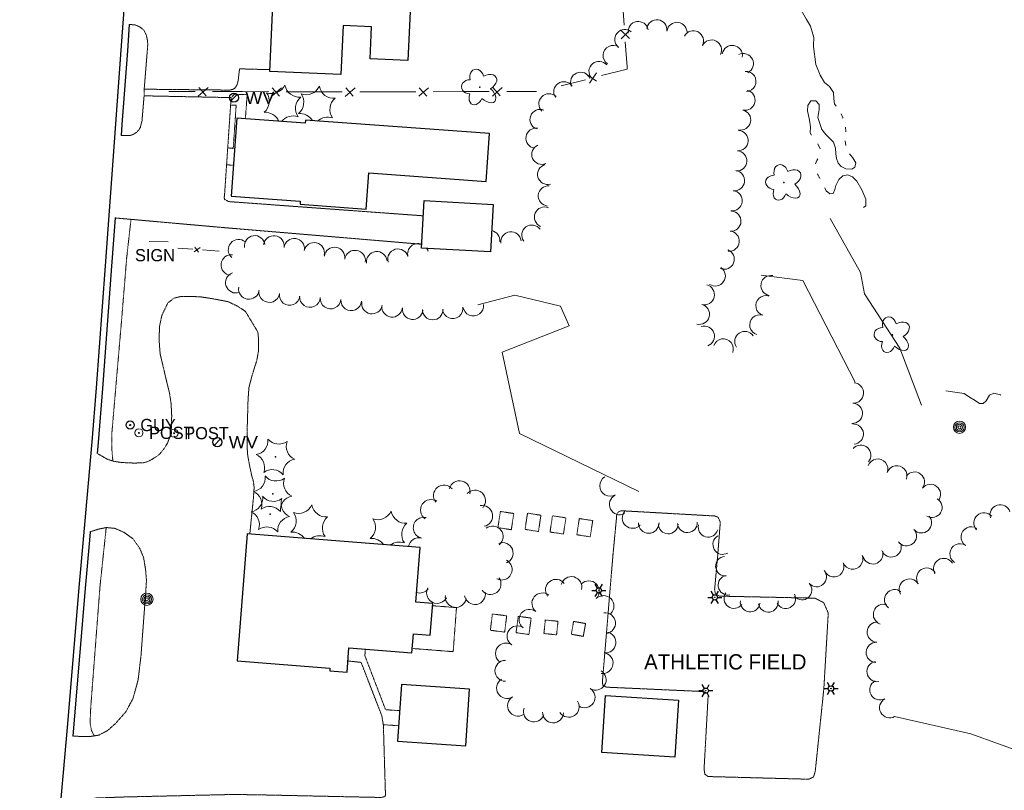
# Model space of a CAD drawing. Extents: x 386588 to 390135, y 96998 to 113606.
# Tile 35 of 92: x 387879 to 388265, y 99903 to 100206. Entities that reach past the tile are written whole.
import ezdxf
from ezdxf.enums import TextEntityAlignment as Align

# ---------------------------------------------------------------- set-up
doc = ezdxf.new("R2010")
doc.units = 0
doc.header["$MEASUREMENT"] = 0
for name, pattern in [('Echnl', [0.4, 0.145, -0.02, 0.01, -0.02, 0.01, -0.02, 0.01, -0.02, 0.145]), ('Wisdot3', [0.1875, 0.125, -0.0625]), ('Wisdot5', [0.1, 0.05, -0.05]), ('Wisdot6', [0.375, 0.125, -0.0625, 0.03125, -0.0625, 0.03125, -0.0625])]:
    doc.linetypes.add(name, pattern=pattern)
for name, color, linetype, lineweight in [('E_AREA', 2, 'Wisdot3', 15), ('E_BLD', 241, 'Continuous', 25), ('E_DWY', 2, 'Wisdot3', 15), ('E_LAND_BrushLine', 3, 'Ebrul', 15), ('E_LAND_TreeLine', 3, 'Etrel', 15), ('E_LAND_Vegetation', 3, 'Continuous', 15), ('E_LTG', 21, 'Continuous', 25), ('E_MISCPROP', 30, 'Continuous', 15), ('E_MISCPROP_Railing', 30, 'Continuous', 15), ('E_PATH_Sidewalk', 2, 'Wisdot5', 15), ('E_RDWY', 21, 'Continuous', 25), ('E_SGN', 21, 'Continuous', 15), ('E_UTL_EGuyWire', 200, 'Continuous', 25), ('E_UTL_W', 5, 'Continuous', 25), ('E_WTR', 4, 'Wisdot6', 15), ('E_WTR_Edge', 4, 'Echnl', 25), ('E_WTR_Elevations', 4, 'Continuous', 15)]:
    doc.layers.add(name, color=color, linetype=linetype, lineweight=lineweight)
doc.styles.add('Style-dot_font5', font='dot_font5.shx')
doc.linetypes.add('Ebrul', pattern='A,0,[78,dgnlstyle-ewdotudls.shx,S=0.000246,R=0,X=0,Y=0],-0.030745,[79,dgnlstyle-ewdotudls.shx,S=0.000252,R=0,X=0,Y=0],-0.031925,[80,dgnlstyle-ewdotudls.shx,S=0.000327,R=0,X=0,Y=0],-0.039375', length=0.102045)
doc.linetypes.add('Etrel', pattern='A,0,[14,dgnlstyle-ewdotudls.shx,S=0.000293,R=0,X=0,Y=0],-0.036575', length=0.036575)

# ---------------------------------------------------------------- blocks, each defined once
blk = doc.blocks.new('GUY')
at = {"layer": 'E_UTL_EGuyWire'}
for radius in [4, 0.5]:
    blk.add_circle((0, 0), radius, dxfattribs=at)
at = {"layer": 'E_UTL_EGuyWire', "style": 'Style-dot_font5'}
blk.add_text('GUY', height=12, dxfattribs=at).set_placement((10, 0), align=Align.MIDDLE_LEFT)
blk = doc.blocks.new('LPOL')
at = {"layer": 'E_LTG'}
for p, q in [((-4, 0), (-1.5, 0)), ((-0.75, 1.3), (-2, 3.46)), ((0.75, 1.3), (2, 3.46)), ((1.5, 0), (4, 0)), ((-2, -3.46), (-0.75, -1.3)), ((2, -3.46), (0.75, -1.3))]:
    blk.add_line(p, q, dxfattribs=at)
for radius in [1.5, 1.5, 1.5, 0.125]:
    blk.add_circle((0, 0), radius, dxfattribs=at)
blk = doc.blocks.new('CTRE')
at = {"layer": 'E_LAND_Vegetation'}
blk.add_circle((0, 0), 0.223, dxfattribs=at)
for centre, start, end in [((-11.97, 8.96), 280.2067, 5.9716), ((1.81, 14.92), 220.2113, 305.9762), ((13.83, 5.89), 160.2113, 245.9762), ((-13.83, -5.9), 340.2113, 65.9762), ((-1.81, -14.93), 40.2113, 125.9762)]:
    blk.add_arc(centre, 7.87, start, end, dxfattribs=at)
at = {"layer": 'E_LAND_Vegetation', "extrusion": (0, 0, -1)}
blk.add_arc((-12.03, -9.04), 7.87, 354.0728, 79.7489, dxfattribs=at)
blk = doc.blocks.new('POLE')
at = {"layer": 'E_MISCPROP'}
for radius in [4.46, 3.35, 2.23, 1.12]:
    blk.add_circle((0, 0), radius, dxfattribs=at)
blk = doc.blocks.new('SIGN')
at = {"layer": 'E_SGN', "lineweight": 13, "style": 'Style-dot_font5'}
blk.add_text('SIGN', height=12, dxfattribs=at).set_placement((0, 0), align=Align.MIDDLE_CENTER)
blk = doc.blocks.new('DTRE')
at = {"layer": 'E_LAND_Vegetation'}
blk.add_circle((-0.18, 0), 0.183, dxfattribs=at)
for centre, major_axis, ratio in [((-1.87, 5.32), (1.36, -4.98), 0.782863), ((4.06, 2.74), (-5.27, -2.93), 0.691916), ((-5.87, 0.15), (4.93, -0.12), 0.832022), ((-2.49, -5.24), (1.8, 4.86), 0.716896), ((3.54, -3.71), (-5.01, 4.58), 0.560249)]:
    blk.add_ellipse(centre, major_axis=major_axis, ratio=ratio, start_param=1.570796, end_param=4.712389, dxfattribs=at)
blk = doc.blocks.new('WV')
at = {"layer": 'E_UTL_W'}
blk.add_line((-2.83, -2.83), (2.83, 2.83), dxfattribs=at)
blk.add_circle((0, 0), 4, dxfattribs=at)
at = {"layer": 'E_UTL_W', "style": 'Style-dot_font5', "width": 1.111111}
blk.add_text('WV', height=10.8, dxfattribs=at).set_placement((10, 0), align=Align.MIDDLE_LEFT)
blk = doc.blocks.new('POST')
at = {"layer": 'E_MISCPROP'}
for radius in [4, 0.5]:
    blk.add_circle((0, 0), radius, dxfattribs=at)
at = {"layer": 'E_MISCPROP', "style": 'Style-dot_font5'}
blk.add_text('POST', height=12, dxfattribs=at).set_placement((10, 0), align=Align.MIDDLE_LEFT)

msp = doc.modelspace()

# ---------------------------------------------------------------- linework, layer by layer
at = {"layer": 'E_BLD'}
for p, q in [((387976.99, 100185.59), (387979.35, 100236.86)), ((388033.19, 100234.38), (388031.15, 100189.85)), ((388005.76, 100203.62), (388004.87, 100184.3)), ((388016.96, 100203.11), (388005.76, 100203.62)), ((388005.76, 100203.62), (388005.76, 100203.62)), ((388016.38, 100190.53), (388016.96, 100203.11)), ((388016.96, 100203.11), (388016.96, 100203.11)), ((388031.15, 100189.85), (388016.38, 100190.53)), ((388031.15, 100189.85), (388031.15, 100189.85)), ((387976.99, 100185.59), (387976.99, 100185.59)), ((388004.87, 100184.3), (387976.99, 100185.59)), ((388004.87, 100184.3), (388004.87, 100184.3)), ((387963.99, 100167.15), (387961.76, 100136.55)), ((387990.86, 100165.19), (387963.99, 100167.15)), ((387963.99, 100167.15), (387963.99, 100167.15)), ((387990.95, 100166.45), (387990.86, 100165.19)), ((387990.86, 100165.19), (387990.86, 100165.19)), ((388063.27, 100161.16), (387990.95, 100166.45)), ((387990.95, 100166.45), (387990.95, 100166.45)), ((388061.89, 100142.35), (388063.27, 100161.16)), ((388014.81, 100131.5), (388015.84, 100145.72)), ((388015.84, 100145.72), (388015.84, 100145.72)), ((388015.84, 100145.72), (388061.89, 100142.35)), ((388061.89, 100142.35), (388061.89, 100142.35)), ((387961.76, 100136.55), (387988.93, 100134.56)), ((387988.93, 100134.56), (387988.85, 100133.39)), ((387988.93, 100134.56), (387988.93, 100134.56)), ((388036.54, 100116.19), (388037.6, 100134.89)), ((388037.6, 100134.89), (388064.69, 100133.34)), ((388037.6, 100134.89), (388037.6, 100134.89)), ((387988.85, 100133.39), (388014.81, 100131.5)), ((388014.81, 100131.5), (388014.81, 100131.5)), ((388064.69, 100133.34), (388063.62, 100114.64)), ((388064.69, 100133.34), (388064.69, 100133.34)), ((388063.62, 100114.64), (388036.54, 100116.19)), ((388063.62, 100114.64), (388063.62, 100114.64)), ((387968.03, 100003.87), (387964.12, 99954.02)), ((388035.94, 99998.54), (387968.03, 100003.87)), ((387968.03, 100003.87), (387968.03, 100003.87)), ((388034.26, 99977.09), (388035.94, 99998.54)), ((388040.92, 99976.57), (388034.26, 99977.09)), ((388034.26, 99977.09), (388034.26, 99977.09)), ((388039.95, 99964.15), (388040.92, 99976.57)), ((388032.74, 99957.19), (388033.33, 99964.67)), ((388033.33, 99964.67), (388033.33, 99964.67)), ((388033.33, 99964.67), (388039.95, 99964.15)), ((388007.32, 99949.6), (388008.06, 99959.13)), ((388008.06, 99959.13), (388008.06, 99959.13)), ((388008.06, 99959.13), (388032.74, 99957.19)), ((388032.74, 99957.19), (388032.74, 99957.19)), ((387964.12, 99954.02), (387964.12, 99954.02)), ((387964.12, 99954.02), (388000.6, 99951.16)), ((388000.6, 99951.16), (388000.52, 99950.13)), ((388000.52, 99950.13), (388000.52, 99950.13)), ((388000.52, 99950.13), (388007.32, 99949.6)), ((388000.6, 99951.16), (388000.6, 99951.16)), ((388028.68, 99944.79), (388027.15, 99922.47)), ((388055.42, 99942.95), (388028.68, 99944.79)), ((388028.68, 99944.79), (388028.68, 99944.79)), ((388053.88, 99920.63), (388055.42, 99942.95)), ((388107.3, 99918.03), (388108.79, 99940.42)), ((388108.79, 99940.42), (388137.42, 99938.52)), ((388137.42, 99938.52), (388135.94, 99916.13)), ((388137.42, 99938.52), (388137.42, 99938.52)), ((388027.15, 99922.47), (388027.15, 99922.47)), ((388027.15, 99922.47), (388053.88, 99920.63)), ((388053.88, 99920.63), (388053.88, 99920.63)), ((388135.94, 99916.13), (388107.3, 99918.03)), ((388107.3, 99918.03), (388107.3, 99918.03)), ((388135.94, 99916.13), (388135.94, 99916.13))]:
    msp.add_line(p, q, dxfattribs=at)
at = {"layer": 'E_DWY', "flags": 128}
for points in [[(387921.79, 100204.03), (387924.29, 100203.8), (387926.01, 100203.01), (387927.61, 100201.69), (387928.53, 100199.79), (387928.96, 100197.68), (387929.09, 100196.22), (387927.67, 100178.58), (387961.29, 100178.23), (387962.5, 100178.52), (387963.2, 100178.98), (387964.05, 100180.08), (387964.56, 100181.89), (387965.08, 100186.58), (387977.02, 100186.25)], [(387959.25, 100137.62), (387961.79, 100175.28), (387927.63, 100175.98), (387926.81, 100166.21), (387926.15, 100163.6), (387925.52, 100162.52), (387924.59, 100161.58), (387923.52, 100160.91), (387922.49, 100160.48), (387921.54, 100160.33), (387918.63, 100160.38)], [(387959.25, 100137.62), (387959.09, 100136.01), (387959.23, 100135.29), (387959.92, 100134.92), (387960.84, 100134.43), (388037.26, 100128.84)], [(387916.23, 100128.01), (387958.35, 100124.26)], [(387958.35, 100124.26), (388036.62, 100117.67)], [(387969.12, 100003.78), (387970.51, 100017.67), (387970.83, 100022.05), (387970.49, 100024.68), (387969.83, 100026.97), (387969.04, 100030.73), (387968.31, 100034.67), (387968.05, 100038.3), (387968.03, 100042.66), (387968.44, 100056.59), (387968.78, 100061.37), (387969.9, 100065.67), (387970.89, 100068.99), (387971.85, 100071.91), (387972.55, 100075.89), (387972.58, 100080.25), (387972.3, 100083.17), (387967.39, 100091.31), (387964.43, 100093.29), (387960.57, 100095.13), (387954.63, 100096.26), (387949.4, 100097.07), (387942.02, 100097.15), (387939.31, 100096.5), (387936.9, 100094.51), (387934.58, 100089.7), (387933.69, 100085.43), (387933.52, 100080.09), (387933.93, 100074.57), (387935.07, 100069.81), (387936.41, 100064.05), (387937.62, 100059.13), (387938.23, 100055.11), (387938.47, 100050.26), (387938.32, 100045.26), (387937.77, 100042.15), (387936.83, 100039.57), (387935.35, 100037.22), (387933.58, 100035.06), (387930.81, 100033.21), (387928.92, 100032.24), (387927.15, 100031.79), (387923.42, 100031.72), (387918.81, 100031.95), (387915.71, 100032.39), (387912.9, 100033.37), (387909.22, 100035.54)], [(388111.69, 99995.76), (388113.07, 100010.22), (388113.15, 100011.68), (388113.79, 100012.54), (388114.84, 100013), (388151.63, 100010.93), (388152.91, 100010.47), (388153.82, 100008.52), (388152.79, 99995.42)], [(387906.5, 100004.75), (387909.76, 100005.77), (387912.81, 100006.4), (387916.25, 100006.05), (387919.8, 100004.47), (387923.26, 100002.02), (387925.95, 99998.14), (387927.42, 99994.66), (387928.21, 99989.92), (387928.57, 99985.59), (387928.2, 99980.13)], [(388111.69, 99995.76), (388107.55, 99946.04), (388107.69, 99944.45), (388109.06, 99943.69), (388146.34, 99942.01), (388147.97, 99941.71), (388149.06, 99940.78), (388147.44, 99911.51), (388147.75, 99909.5), (388148.99, 99908.58), (388188.55, 99907.53), (388190.37, 99908.41), (388191.07, 99910.5), (388194.46, 99943.12)], [(388194.46, 99943.12), (388196.19, 99972.83), (388194.39, 99976.91), (388190.9, 99978.65), (388153.4, 99979.45), (388151.86, 99980.48), (388151.58, 99982.06), (388152.79, 99995.42)], [(387899.63, 99924.4), (387906.5, 99924.32), (387909.8, 99924.82), (387913.36, 99926.67), (387916.61, 99929.62), (387920.54, 99934.11), (387923.3, 99939.32), (387925.29, 99946.54), (387926.42, 99956.14), (387928.2, 99980.13)], [(387897.23, 99897.16), (387902.75, 99899.04), (387908.9, 99900.15), (387920.01, 99900.56), (387935.8, 99900.92), (387948.1, 99901.21), (387962.78, 99901.54), (387973.27, 99901.38), (388020.52, 99900.36), (388022.06, 99900.64), (388022.38, 99901.26), (388021.56, 99928.75), (388020.96, 99932.41), (388012.81, 99953.42), (388007.66, 99953.99)]]:
    msp.add_lwpolyline(points, dxfattribs=at)
at = {"layer": 'E_LAND_BrushLine', "ltscale": 2.5, "elevation": 1595.79}
msp.add_lwpolyline([(388232.79, 100054.51), (388224.34, 100076.86), (388210.43, 100098.21), (388208.83, 100106.62), (388196.94, 100127.73)], dxfattribs=at)
at = {"layer": 'E_LAND_TreeLine'}
for p, q in [((388222.23, 99932.14), (388252.1, 99925.32)), ((388252.1, 99925.32), (388283.64, 99913.87))]:
    msp.add_line(p, q, dxfattribs=at)
at = {"layer": 'E_LAND_TreeLine', "ltscale": 5}
for points, elevation in [([(388206.77, 100063.56), (388186.15, 100103.45), (388169.8, 100105.5)], 1596.6), ([(388058.66, 100093.88), (388073.16, 100097.67), (388091.03, 100093.32), (388094.46, 100085.61), (388068.23, 100075.24), (388075.01, 100043.31), (388121.84, 100020.51)], 1608.11)]:
    msp.add_lwpolyline(points, dxfattribs=dict(at, elevation=elevation))
at = {"layer": 'E_LAND_Vegetation'}
for centre, radius, start, end in [((388121.58, 100201.25), 3.97, 8.8818, 188.8818), ((388128.9, 100201.92), 3.97, 352.5888, 172.5888), ((388136.78, 100200.89), 3.97, 352.5888, 172.5888), ((388116.36, 100198.07), 3.97, 50.4626, 230.4626), ((388143.25, 100197.58), 3.97, 332.4067, 152.4067), ((388111.74, 100191.83), 3.97, 55.9027, 235.9027), ((388150.35, 100193.96), 3.97, 333.4612, 153.4612), ((388158.5, 100191.83), 3.97, 350.5849, 170.5849), ((388162.85, 100188.61), 3.97, 296.9989, 116.9989), ((388106.22, 100185.56), 3.97, 40.4551, 220.4551), ((388098.98, 100181.28), 3.97, 23.2481, 203.2481), ((388163.85, 100181.62), 3.97, 273.2064, 93.2064), ((387977.72, 100182.58), 5.72, 249.634, 335.3989), ((387988.57, 100181.16), 5.72, 189.634, 275.3989), ((388092.4, 100177.57), 3.97, 34.0778, 214.0778), ((387971.07, 100173.9), 5.72, 309.634, 35.3989), ((387984.59, 100173.45), 5.72, 309.634, 35.3989), ((387991.24, 100182.13), 5.72, 249.634, 335.3989), ((388002.09, 100180.71), 5.72, 189.634, 275.3989), ((388086.55, 100172.84), 3.97, 45.7706, 225.7706), ((388163.52, 100174.26), 3.97, 257.4023, 77.4023), ((387992.76, 100171.05), 5.72, 129.634, 215.3989), ((388006.28, 100170.6), 5.72, 129.634, 215.3989), ((387975.26, 100163.79), 5.72, 22.0711, 95.3989), ((387988.78, 100163.34), 5.72, 30.4879, 95.3989), ((388083.07, 100166.68), 3.97, 68.3692, 248.3692), ((388161.79, 100166.51), 3.97, 257.4023, 77.4023), ((387986.1, 100162.36), 5.72, 69.634, 142.2907), ((387999.62, 100161.91), 5.72, 69.634, 133.0634), ((388081.48, 100159.33), 3.97, 80.6071, 260.6071), ((388160.76, 100158.38), 3.97, 266.2993, 86.2993), ((388083.78, 100153), 3.97, 113.5234, 293.5234), ((388160.25, 100150.45), 3.97, 266.2993, 86.2993), ((388086.04, 100145.12), 3.97, 105.4731, 285.4731), ((388159.38, 100142.66), 3.97, 263.2919, 83.2919), ((388086.32, 100136.65), 3.97, 85.6273, 265.6273), ((388158.45, 100134.77), 3.97, 263.2919, 83.2919), ((388084.82, 100128.35), 3.97, 67.3933, 247.3933), ((388157.97, 100126.74), 3.97, 266.649, 86.649), ((388063.32, 100119.14), 3.97, 353.3694, 78.6471), ((388071.64, 100118.59), 3.97, 6.734, 186.734), ((388079.85, 100121.25), 3.97, 35.7212, 215.7212), ((388157.29, 100118.88), 3.97, 264.9386, 84.9386), ((387964.74, 100115.52), 4.06, 49.4914, 229.4914), ((387971.03, 100117), 4.06, 7.8509, 187.8509), ((387978.56, 100116.98), 4.06, 352.2552, 172.2552), ((387986.6, 100115.89), 4.06, 352.2552, 172.2552), ((387994.35, 100114.26), 4.06, 346.6273, 166.6273), ((388002.41, 100112.44), 4.06, 351.4286, 171.4286), ((388010.43, 100111.23), 4.06, 351.4286, 171.4286), ((388018.96, 100110.75), 4.06, 6.2449, 186.2449), ((388027.3, 100111.76), 4.06, 15.1368, 195.1368), ((388035.13, 100113.88), 4.06, 68.4178, 195.1368), ((388035.13, 100113.88), 4.06, 15.1368, 32.7708), ((388042.99, 100116.14), 4.06, 181.3106, 197.1937), ((388155.34, 100111.8), 3.97, 248.9007, 68.9007), ((387961.91, 100109.5), 4.06, 83.5764, 263.5764), ((388151.82, 100105.21), 3.97, 235.8529, 55.8529), ((387963.66, 100102.58), 4.06, 109.241, 289.241), ((388173.71, 100101.45), 3.97, 79.5203, 259.5203), ((387968.77, 100100.12), 4.06, 170.887, 350.887), ((387976.74, 100098.88), 4.06, 172.0452, 352.0452), ((388147.52, 100097.86), 3.97, 256.0224, 76.0224), ((387984.78, 100097.76), 4.06, 172.0452, 352.0452), ((387992.73, 100096.98), 4.06, 175.677, 355.677), ((388000.84, 100096.36), 4.06, 174.8921, 354.8921), ((388008.93, 100095.64), 4.06, 174.8921, 354.8921), ((388017.1, 100094.39), 4.06, 169.9044, 349.9044), ((388171.72, 100093.54), 3.97, 72.4104, 252.4104), ((388024.99, 100093.11), 4.06, 173.4634, 353.4634), ((388033.05, 100092.19), 4.06, 173.4634, 353.4634), ((388040.93, 100092.04), 4.06, 180.2025, 0.2025), ((388048.78, 100092.5), 4.06, 187.3312, 7.3312), ((388056.83, 100093.54), 4.06, 187.3312, 7.3312), ((388145.6, 100090.15), 3.97, 256.0224, 76.0224), ((388169.32, 100085.97), 3.97, 72.4104, 252.4104), ((388147.57, 100081.57), 3.97, 289.0336, 109.0336), ((388163.43, 100079.49), 3.97, 33.6648, 213.6648), ((388154.96, 100076.54), 3.97, 339.3708, 159.3708), ((388206.11, 100059.22), 3.97, 266.6215, 86.6215), ((388205.64, 100051.29), 3.97, 266.6215, 86.6215), ((388206.02, 100043.11), 3.97, 274.7361, 94.7361), ((388208.96, 100034.79), 3.97, 319.2939, 139.2939), ((388215.63, 100029.38), 3.97, 340.542, 160.542), ((388223.12, 100026.74), 3.97, 340.542, 160.542), ((388110.53, 100022.76), 4.06, 120.4805, 300.4805), ((388230.03, 100024.25), 3.97, 322.4373, 142.4373), ((388045.37, 100018.95), 4.13, 39.6241, 219.6241), ((388051.45, 100020.65), 4.13, 345.8183, 165.8183), ((388236.32, 100019.41), 3.97, 322.4373, 142.4373), ((388057.5, 100016.97), 4.13, 317.5983, 137.5983), ((388114.34, 100015.48), 4.06, 117.2672, 297.2672), ((388236.92, 100014.29), 3.97, 238.5903, 58.5903), ((387988.27, 100017.68), 5.72, 249.634, 335.3989), ((387999.12, 100016.26), 5.72, 189.634, 275.3989), ((388040.27, 100013.28), 4.13, 56.0582, 236.0582), ((388060.29, 100010.93), 4.13, 280.9065, 100.9065), ((388263.66, 100011.36), 4, 17.7001, 197.7001), ((387981.61, 100009), 5.72, 309.634, 35.3989), ((388003.31, 100006.15), 5.72, 129.634, 215.3989), ((388019.41, 100015.2), 5.72, 249.634, 335.3989), ((388030.26, 100013.78), 5.72, 189.634, 275.3989), ((388037.43, 100006.28), 4.13, 76.3922, 256.3922), ((388119.39, 100010.14), 4.06, 137.815, 317.815), ((388232.8, 100008.22), 3.97, 221.495, 41.495), ((388257.35, 100008.19), 4, 41.4895, 221.4895), ((388012.75, 100006.52), 5.72, 309.634, 35.3989), ((388034.45, 100003.67), 5.72, 129.634, 215.3989), ((388064.43, 100002.85), 4.13, 308.1226, 128.1226), ((388125.71, 100008.22), 4.06, 180.1073, 0.1073), ((388133.36, 100007.79), 3.87, 178.4523, 358.437), ((388140.9, 100008.25), 3.87, 183.3976, 3.3822), ((388149.05, 100006.5), 3.87, 164.9345, 344.9192), ((388252.33, 100002.7), 4, 56.538, 236.538), ((387985.8, 99998.89), 5.72, 34.0637, 95.3989), ((387996.65, 99997.47), 5.72, 69.634, 129.2073), ((388035.49, 99998.26), 4.13, 76.3922, 171.1124), ((388154.8, 99999.72), 3.87, 119.6987, 299.6833), ((388226.89, 100003.14), 3.97, 217.0711, 37.0711), ((388016.94, 99996.41), 5.72, 34.5433, 95.3989), ((388027.79, 99994.99), 5.72, 69.634, 128.6635), ((388068.35, 99996.33), 4.13, 291.4112, 111.4112), ((388220.9, 99998.77), 3.97, 201.2643, 21.2643), ((388247.92, 99996.03), 4, 56.538, 236.538), ((388155.84, 99991.22), 3.87, 94.7919, 274.7766), ((388205.77, 99993.98), 3.97, 202.1359, 22.1359), ((388213.7, 99996.03), 3.97, 194.2819, 14.2819), ((388067.96, 99989.9), 4.13, 242.9909, 62.9909), ((388198.41, 99990.99), 3.97, 202.1359, 22.1359), ((388241.49, 99990.29), 4, 31.3689, 211.3689), ((388095.36, 99983.02), 4.09, 345.4323, 165.4169), ((388156.82, 99983.76), 3.87, 100.5023, 280.487), ((388191.64, 99987), 3.87, 221.8651, 41.8498), ((388234.84, 99986.51), 3.99, 33.1812, 213.1659), ((388063.6, 99984.22), 4.13, 216.4292, 36.4292), ((388089.31, 99981.95), 4.09, 37.0661, 217.0508), ((388102.21, 99981.36), 4.09, 314.9488, 134.9334), ((388185.88, 99981.84), 3.87, 221.8651, 41.8498), ((388228.02, 99982.21), 3.99, 30.74, 210.7246), ((388035.79, 99984.78), 4.13, 252.5596, 323.1905), ((388042.64, 99980.73), 4.13, 151.7797, 331.7797), ((388049.97, 99979.16), 4.13, 171.9647, 351.9647), ((388057.49, 99980.29), 4.13, 190.2242, 10.2242), ((388083.96, 99976.61), 4.09, 51.877, 231.8616), ((388107.98, 99975.57), 4.09, 314.9488, 134.9334), ((388159.15, 99978.49), 3.87, 143.6046, 323.5893), ((388179.5, 99978.45), 3.87, 207.6289, 27.6136), ((388222.25, 99978.03), 3.99, 51.6382, 231.6229), ((388165.53, 99977.11), 3.87, 173.2605, 353.2452), ((388172.65, 99977), 3.87, 188.7784, 8.7631), ((388217.87, 99972.26), 3.99, 70.8298, 250.8145), ((388078.91, 99970.18), 4.09, 51.877, 231.8616), ((388108.57, 99968.83), 4.09, 276.7026, 96.6873), ((388074.22, 99963.69), 4.09, 56.2736, 236.2583), ((388215.46, 99965.29), 3.99, 87.197, 267.1817), ((388108.74, 99961.26), 4.09, 262.1732, 82.1578), ((388069.68, 99956.9), 4.09, 56.2736, 236.2583), ((388215.07, 99957.32), 3.99, 87.197, 267.1817), ((388107.63, 99953.16), 4.09, 262.1732, 82.1578), ((388069.45, 99950.1), 4.09, 90.2581, 270.2428), ((388215.36, 99949.82), 3.99, 99.1918, 279.1765), ((388104.91, 99946.61), 4.09, 237.7342, 57.7188), ((388070.07, 99943.31), 4.09, 121.8617, 301.8464), ((388216.47, 99942.64), 3.99, 118.7559, 298.7406), ((388100.55, 99939.7), 4.09, 237.7342, 57.7188), ((388074.39, 99936.37), 4.09, 121.8617, 301.8464), ((388094.34, 99935.97), 4.09, 212.2005, 32.1852), ((388220.31, 99935.64), 3.99, 118.7559, 298.7406), ((388080.63, 99934.14), 4.09, 160.9861, 340.9707), ((388088.15, 99933.77), 4.09, 177.9512, 357.9359), ((388134.04, 99927.4), 3.99, 40.817, 44.9045)]:
    msp.add_arc(centre, radius, start, end, dxfattribs=at)
at = {"layer": 'E_MISCPROP_Railing'}
for p, q in [((388118.15, 100198.49), (388114.69, 100201.95)), ((388114.93, 100198.43), (388117.88, 100201.42)), ((388101.78, 100184.07), (388105.25, 100181.72)), ((388102.41, 100180.92), (388105.19, 100184.95)), ((387948.91, 100175.86), (387952.77, 100179.21)), ((387949.1, 100179.22), (387951.99, 100175.93)), ((387977.77, 100175.8), (387981.63, 100179.15)), ((387977.95, 100179.16), (387980.84, 100175.87)), ((388006.62, 100175.75), (388010.48, 100179.1)), ((388006.81, 100179.1), (388009.7, 100175.81)), ((388035.49, 100175.78), (388039.33, 100179.14)), ((388035.66, 100179.13), (388038.56, 100175.86)), ((388064.34, 100175.85), (388068.19, 100179.21)), ((388064.51, 100179.2), (388067.42, 100175.93)), ((387947.32, 100114.7), (387949.61, 100116.43)), ((387947.55, 100116.58), (387949.05, 100114.62))]:
    msp.add_line(p, q, dxfattribs=at)
at = {"layer": 'E_MISCPROP_Railing', "flags": 128}
for points in [[(388116.05, 100203.74), (388115.27, 100214.95)], [(388117.2, 100187.36), (388116.51, 100197.22)], [(388107.2, 100183.93), (388117.26, 100186.51), (388117.2, 100187.36)], [(388091.29, 100179.85), (388100.87, 100182.3)], [(387937.4, 100177.69), (387947.72, 100177.67)], [(387954.53, 100177.65), (387966.26, 100177.63)], [(387966.26, 100177.63), (387976.57, 100177.61)], [(387983.39, 100177.6), (387995.11, 100177.57)], [(387995.11, 100177.57), (388005.43, 100177.55)], [(388012.25, 100177.54), (388015.48, 100177.53), (388023.97, 100177.55)], [(388023.97, 100177.55), (388034.28, 100177.58)], [(388041.1, 100177.59), (388052.83, 100177.62)], [(388052.83, 100177.62), (388063.14, 100177.65)], [(388069.96, 100177.66), (388081.68, 100177.69)], [(387940.93, 100116.17), (387946.72, 100115.76)], [(387950.54, 100115.49), (387957.12, 100115.02)]]:
    msp.add_lwpolyline(points, dxfattribs=at)
at = {"layer": 'E_PATH_Sidewalk', "flags": 128}
for points in [[(387927.63, 100175.98), (387927.67, 100178.58)], [(387961.79, 100175.28), (387963.07, 100176.57), (387968.09, 100176.53), (387967.39, 100166.9)], [(387960.46, 100155.56), (387962.62, 100155.31), (387963.78, 100172.32), (387961.6, 100172.35)], [(387960.01, 100148.85), (387962.65, 100148.75)], [(387915.36, 100032.51), (387914.92, 100037.78), (387914.96, 100043.27), (387918.88, 100088.87), (387920.78, 100112.19), (387922.49, 100127.46)], [(387910.33, 99983.4), (387912.76, 100006.39)], [(387910.33, 99983.4), (387906.68, 99935.69), (387906.44, 99929.64), (387906.95, 99926.71), (387908.07, 99924.55)], [(388032.87, 99958.9), (388048.96, 99957.63), (388050.25, 99974.95), (388040.85, 99975.67)], [(388027.97, 99934.44), (388022.41, 99934.84), (388014.29, 99956.08), (388014.48, 99958.62)], [(388021.53, 99928.94), (388027.56, 99928.55)]]:
    msp.add_lwpolyline(points, dxfattribs=at)
for points in [[(388071.78, 100005.54), (388072.75, 100011.91), (388067.48, 100012.71), (388066.51, 100006.34)], [(388082.43, 100004.86), (388083.4, 100011.23), (388078.13, 100012.03), (388077.16, 100005.66)], [(388092.25, 100003.84), (388093.22, 100010.2), (388087.94, 100011.01), (388086.97, 100004.64)], [(388102.76, 100002.75), (388103.73, 100009.12), (388098.46, 100009.92), (388097.49, 100003.56)], [(388064.35, 99972.43), (388063.56, 99966.03), (388069.18, 99965.33), (388069.97, 99971.73)], [(388073.62, 99965.08), (388074.52, 99971.52), (388079.58, 99970.82), (388078.68, 99964.38)], [(388085.12, 99970.08), (388084.57, 99964.76), (388089.55, 99964.25), (388090.1, 99969.57)], [(388100.03, 99963.64), (388100.92, 99968.69), (388096.22, 99969.52), (388095.33, 99964.47)]]:
    msp.add_lwpolyline(points, close=True, dxfattribs=at)
at = {"layer": 'E_RDWY', "flags": 128}
for points in [[(387888.36, 100953.84), (387895.55, 100872.28), (387899.01, 100830.22), (387907, 100739.36), (387911.89, 100681.4), (387915.48, 100640.75), (387921.31, 100574.71), (387924.55, 100531.36), (387926.79, 100490.63), (387927.98, 100456.37), (387928.79, 100412.85), (387928.59, 100390.87), (387927.96, 100344.68), (387925.7, 100296.43), (387921.84, 100239.84), (387918.56, 100193.88), (387916.46, 100164.93), (387912.33, 100109.2), (387908.82, 100061.25), (387907.1, 100040.02), (387903.72, 100001.68), (387902.11, 99984.29)], [(387921.79, 100204.03), (387921.06, 100193.7), (387918.95, 100164.74), (387918.63, 100160.38)], [(387916.23, 100128.01), (387914.83, 100109.02), (387911.31, 100061.06), (387909.59, 100039.81), (387909.22, 100035.54)], [(387906.5, 100004.75), (387906.21, 100001.46), (387904.6, 99984.06)], [(387902.11, 99984.26), (387897.43, 99927.91), (387893.66, 99885.2), (387889.8, 99835.25), (387886.93, 99788.54), (387882.47, 99711.83), (387879.56, 99659.5), (387877.86, 99628.12), (387876.56, 99606), (387874.16, 99565.33)], [(387904.6, 99984.06), (387899.92, 99927.69), (387899.63, 99924.4)]]:
    msp.add_lwpolyline(points, dxfattribs=at)
at = {"layer": 'E_SGN'}
msp.add_line((387929.67, 100118.74), (387937.09, 100118.58), dxfattribs=at)
at = {"layer": 'E_WTR', "flags": 128}
for points in [[(388203.09, 100161.87), (388203.11, 100162.06), (388202.89, 100163.67)], [(388192.89, 100143.52), (388192.32, 100144.56), (388191.93, 100145.39)]]:
    msp.add_lwpolyline(points, dxfattribs=at)
at = {"layer": 'E_WTR_Edge', "ltscale": 5}
msp.add_open_spline([(388460.09, 99963.41, 0.11), (388460.76, 99963.09, 0.07), (388473.6, 99957.09, -0.67), (388503.87, 99949.46, 0.36), (388526.28, 99931.34, -0.38), (388602.22, 99912.44, 0.05), (388601.94, 99859.26, -0.02), (388575.32, 99811.71, 0.01), (388529.32, 99738.53, 0), (388448.56, 99692.79, 0), (388350.87, 99659.58, 0), (388286.93, 99579.89, 0), (388255.3, 99513.23, 0), (388240.19, 99481.37)], degree=3, knots=[1596.699315, 1596.699315, 1596.699315, 1596.699315, 1599.146768, 1643.175399, 1687.20403, 1748.054282, 1778.14499, 1833.330737, 1911.005394, 2033.950326, 2101.520885, 2217.812109, 2324.231231, 2324.231231, 2324.231231, 2324.231231], dxfattribs=at)
at = {"layer": 'E_WTR_Elevations', "flags": 128}
for points in [[(388190.36, 100195.7), (388190.52, 100198.94), (388189.23, 100203.3), (388187.59, 100205.93), (388185.58, 100209.62), (388183.75, 100214.58), (388182.88, 100219.12), (388182.77, 100220.44)], [(388199.28, 100171.87), (388198.68, 100172.84), (388198.4, 100174.85), (388198.29, 100177.33), (388196.68, 100179.61), (388194.74, 100181.22), (388192.99, 100184.05), (388191.32, 100188.29), (388190.34, 100195.35), (388190.36, 100195.7)], [(388189.66, 100160.51), (388189.05, 100161.5), (388189.18, 100163.74), (388188.8, 100166.4), (388188.01, 100170.03), (388188.2, 100172.18), (388189.41, 100174.04), (388191.25, 100174), (388192.57, 100172.51), (388192.58, 100170.55), (388192.14, 100167.46), (388193.73, 100162.69), (388195.21, 100160.78)], [(388201.99, 100167.18), (388201.96, 100167.27), (388201.26, 100168.84)], [(388195.21, 100160.78), (388196.91, 100159.03), (388198.29, 100157.72), (388199.08, 100155.4), (388199.2, 100153.24), (388199.43, 100151.3), (388200.12, 100149.58), (388201.25, 100148.2), (388203.08, 100147.33), (388205.49, 100147.22), (388206.63, 100147.98), (388206.96, 100149.62), (388205.77, 100151.6), (388204.56, 100153.18)], [(388192.95, 100155.17), (388192.09, 100157.09)], [(388203.04, 100156.46), (388203.03, 100156.48), (388202.86, 100158.27)], [(388191.22, 100149.32), (388191.66, 100150.55), (388192.13, 100151.2)], [(388210.03, 100132.05), (388210.93, 100132.71), (388210.89, 100135.36), (388209.32, 100139.04), (388207.39, 100142.39), (388205.65, 100144.18), (388203.92, 100144.97), (388201.95, 100144.57), (388200.39, 100143.07), (388199.22, 100140.78), (388198.81, 100139.13), (388198.12, 100137.67), (388196.75, 100137.45), (388195.41, 100138.67), (388194.87, 100139.79)], [(388263.98, 100058.41), (388263.81, 100058.51), (388261.22, 100059.18), (388259.51, 100058.37), (388258.11, 100056.18), (388257.03, 100055.12), (388255.6, 100055.12), (388253.83, 100056.3), (388251.62, 100057.57), (388249.6, 100059.07), (388244.91, 100059.71), (388242.35, 100060.08)]]:
    msp.add_lwpolyline(points, dxfattribs=at)

# ---------------------------------------------------------------- block references
at = {"layer": 'E_LAND_Vegetation'}
for name, p, xscale, yscale, zscale in [('DTRE', (388059.51, 100179.4), 0.6769248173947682, 0.6769248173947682, 0.6769248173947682), ('DTRE', (388178.92, 100141.91), 0.6769248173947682, 0.6769248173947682, 0.6769248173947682), ('DTRE', (388221.47, 100082.09), 0.6769248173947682, 0.6769248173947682, 0.6769248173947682), ('CTRE', (387979.18, 100034.16), 0.7108526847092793, 0.7108526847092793, 0.7108526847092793), ('CTRE', (387978.13, 100019.66), 0.7108526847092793, 0.7108526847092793, 0.7108526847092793), ('CTRE', (387977.15, 100011.66), 0.7108526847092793, 0.7108526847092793, 0.7108526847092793)]:
    msp.add_blockref(name, p, dxfattribs=dict(at, xscale=xscale, yscale=yscale, zscale=zscale))
at = {"layer": 'E_LTG', "xscale": 0.692840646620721, "yscale": 0.692840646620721, "zscale": 0.692840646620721}
for p in [(388106.13, 99981.69), (388151.66, 99978.95), (388148.1, 99942.32), (388197.25, 99943.15)]:
    msp.add_blockref('LPOL', p, dxfattribs=at)
at = {"layer": 'E_MISCPROP'}
for name, p, xscale, yscale, zscale in [('POST', (387925.59, 100043.58), 0.3999999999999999, 0.3999999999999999, 0.3999999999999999), ('POST', (387939.4, 100043.46), 0.3999999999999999, 0.3999999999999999, 0.3999999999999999), ('POLE', (388247.69, 100045.78), 0.5377037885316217, 0.5377037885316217, 0.5377037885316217), ('POLE', (387928.73, 99978.22), 0.5377037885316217, 0.5377037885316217, 0.5377037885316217)]:
    msp.add_blockref(name, p, dxfattribs=dict(at, xscale=xscale, yscale=yscale, zscale=zscale))
at = {"layer": 'E_SGN', "xscale": 0.3999999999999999, "yscale": 0.3999999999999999, "zscale": 0.3999999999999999}
msp.add_blockref('SIGN', (387931.9, 100113.38), dxfattribs=at)
at = {"layer": 'E_UTL_EGuyWire', "xscale": 0.3999999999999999, "yscale": 0.3999999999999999, "zscale": 0.3999999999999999}
msp.add_blockref('GUY', (387922.15, 100046.67), dxfattribs=at)
at = {"layer": 'E_UTL_W', "xscale": 0.4444444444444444, "yscale": 0.4444444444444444, "zscale": 0.4444444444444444}
for p in [(387962.91, 100175.23), (387956.4, 100039.93)]:
    msp.add_blockref('WV', p, dxfattribs=at)

# ---------------------------------------------------------------- texts
at = {"layer": 'E_AREA', "style": 'Style-dot_font5', "oblique": 360}
msp.add_text('ATHLETIC FIELD', height=6, dxfattribs=at).set_placement((388155.77, 99953.63), align=Align.MIDDLE_CENTER)

doc.saveas('drawing.dxf')
